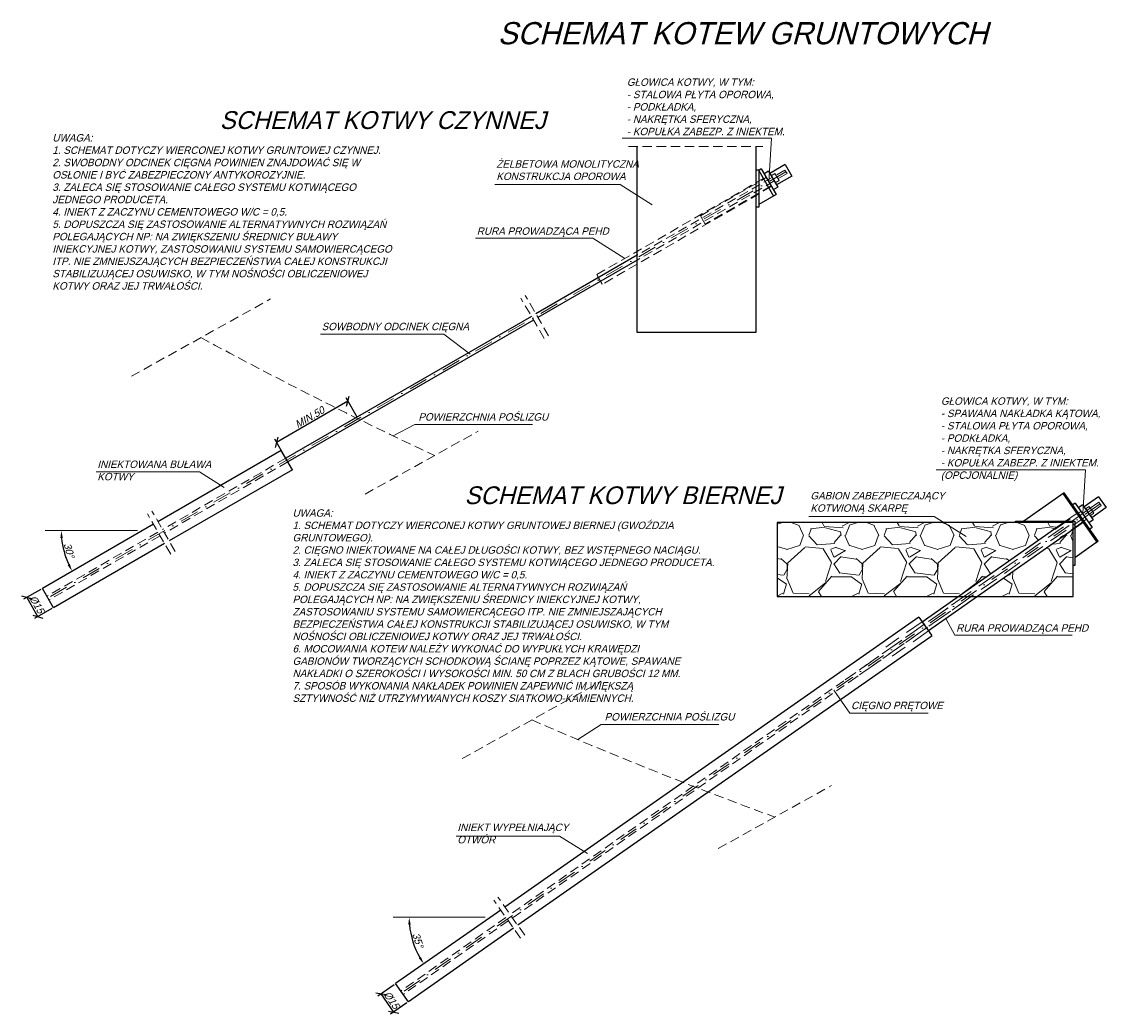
# Model space of a CAD drawing. Header units: millimetres. Extents: x -8866 to 77461, y -114325 to -28406.
# Tile 1 of 37: x -8866 to -8134, y -32214 to -31544. Entities that reach past the tile are written whole.
import ezdxf

# ---------------------------------------------------------------- set-up
doc = ezdxf.new("R2010")
doc.units = ezdxf.units.MM
doc.linetypes.add('DASHDOT', pattern=[25.4, 12.7, -6.35, 0, -6.35])
doc.linetypes.add('DASHED', pattern=[19.05, 12.7, -6.35])
for name, color, linetype, lineweight in [('3', 6, 'DASHED', 13), ('5', 3, 'Continuous', 13), ('6', 2, 'Continuous', 25), ('7', 4, 'DASHDOT', 13), ('8', 1, 'Continuous', 13)]:
    doc.layers.add(name, color=color, linetype=linetype, lineweight=lineweight)
doc.styles.get("Standard").update_dxf_attribs({"font": 'IC-isocp.shx', "oblique": 15})
doc.dimstyles.new('ISO-25', dxfattribs={"dimscale": 2, "dimtxt": 2.5, "dimasz": 2.5, "dimexe": 1.25, "dimexo": 0.625, "dimtad": 1, "dimtxsty": 'Standard', "dimblk": 'OBLIQUE', "dimcen": 2.5, "dimadec": 0, "dimazin": 0, "dimtfac": 1, "dimtmove": 0, "dimatfit": 3, "dimldrblk": 'OBLIQUE', "dimfxl": 1, "dimarcsym": 0})

# ---------------------------------------------------------------- blocks, each defined once
blk = doc.blocks.new('_Oblique')
at = {"color": 0, "linetype": 'ByBlock', "lineweight": -2}
blk.add_line((-0.5, -0.5), (0.5, 0.5), dxfattribs=at)
blk = doc.blocks.new('*D3205')
at = {"layer": '5', "color": 0, "lineweight": -2}
for p, q in [((-8639.73, -31810.78), (-8647.26, -31797.73)), ((-8646.01, -31799.89), (-8694.19, -31827.71)), ((-8687.91, -31838.59), (-8695.44, -31825.54))]:
    blk.add_line(p, q, dxfattribs=at)
at = {"layer": 'Defpoints', "color": 0}
for p in [(-8639.1, -31811.86), (-8694.19, -31827.71), (-8687.29, -31839.68)]:
    blk.add_point(p, dxfattribs=at)
at = {"layer": '5', "color": 0, "lineweight": -2, "xscale": 5, "yscale": 5, "zscale": 5}
for p, rotation in [((-8646.01, -31799.89), 30.00001671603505), ((-8694.19, -31827.71), 210.000016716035)]:
    blk.add_blockref('_Oblique', p, dxfattribs=dict(at, rotation=rotation))
at = {"layer": '5', "color": 0, "insert": (-8671.85, -31810.77), "char_height": 5, "attachment_point": 5, "rotation": 30.00002}
blk.add_mtext('MIN.50', dxfattribs=at)
blk = doc.blocks.new('*D3206')
at = {"layer": '5', "color": 0, "lineweight": -2}
blk.add_arc((-8784.78, -31887.3), 54.85, 185.22512, 204.77481, dxfattribs=at)
at = {"layer": '5', "color": 0}
for points in [[(-8838.56, -31892.26), (-8840.23, -31892.34), (-8839.62, -31887.3)], [(-8835.32, -31910.67), (-8833.84, -31909.9), (-8832.28, -31914.73)]]:
    blk.add_solid(points, dxfattribs=at)
at = {"layer": 'Defpoints', "color": 0}
for p in [(-8777.36, -31883.02), (-8850.45, -31887.3), (-8788.24, -31887.3), (-8838.14, -31899.98), (-8852.4, -31926.34)]:
    blk.add_point(p, dxfattribs=at)
at = {"layer": '5', "color": 0, "insert": (-8834.37, -31900.59), "char_height": 5, "attachment_point": 5, "rotation": 284.99996}
blk.add_mtext('30%%d', dxfattribs=at)
blk = doc.blocks.new('*D3207')
at = {"layer": '5', "color": 0, "lineweight": -2}
for p, q in [((-8853.48, -31926.97), (-8865.1, -31933.68)), ((-8862.94, -31932.43), (-8855.44, -31945.42)), ((-8845.98, -31939.96), (-8857.6, -31946.67))]:
    blk.add_line(p, q, dxfattribs=at)
at = {"layer": 'Defpoints', "color": 0}
for p in [(-8852.4, -31926.34), (-8855.44, -31945.42), (-8844.9, -31939.33)]:
    blk.add_point(p, dxfattribs=at)
at = {"layer": '5', "color": 0, "lineweight": -2, "xscale": 5, "yscale": 5, "zscale": 5}
for p, rotation in [((-8862.94, -31932.43), 119.9999896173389), ((-8855.44, -31945.42), 299.9999896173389)]:
    blk.add_blockref('_Oblique', p, dxfattribs=dict(at, rotation=rotation))
at = {"layer": '5', "color": 0, "insert": (-8856.16, -31937.17), "char_height": 5, "attachment_point": 5, "rotation": 299.99999}
blk.add_mtext('%%C15', dxfattribs=at)
blk = doc.blocks.new('*D3213')
at = {"layer": '5', "color": 0, "lineweight": -2}
blk.add_arc((-8549.76, -32148.36), 54.92, 185.2549, 209.78146, dxfattribs=at)
at = {"layer": '5', "color": 0}
for points in [[(-8603.62, -32153.35), (-8605.28, -32153.42), (-8604.68, -32148.39)], [(-8598.13, -32176.08), (-8596.72, -32175.19), (-8594.75, -32179.85)]]:
    blk.add_solid(points, dxfattribs=at)
at = {"layer": 'Defpoints', "color": 0}
for p in [(-8615.49, -32148.4), (-8549.76, -32148.36), (-8542.81, -32143.48), (-8601.88, -32165.67), (-8613.78, -32193.18)]:
    blk.add_point(p, dxfattribs=at)
at = {"layer": '5', "color": 0, "insert": (-8598.8, -32163.83), "char_height": 5, "attachment_point": 5, "rotation": 287.51818}
blk.add_mtext('35%%d', dxfattribs=at)
blk = doc.blocks.new('*D3214')
at = {"layer": '5', "color": 0, "lineweight": -2}
for p, q in [((-8614.81, -32193.9), (-8625.8, -32201.6)), ((-8623.75, -32200.16), (-8615.15, -32212.45)), ((-8606.2, -32206.19), (-8617.2, -32213.89))]:
    blk.add_line(p, q, dxfattribs=at)
at = {"layer": 'Defpoints', "color": 0}
for p in [(-8613.78, -32193.18), (-8605.18, -32205.47), (-8615.15, -32212.45)]:
    blk.add_point(p, dxfattribs=at)
at = {"layer": '5', "color": 0, "lineweight": -2, "xscale": 5, "yscale": 5, "zscale": 5}
for p, rotation in [((-8623.75, -32200.16), 124.9999896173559), ((-8615.15, -32212.45), 304.9999896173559)]:
    blk.add_blockref('_Oblique', p, dxfattribs=dict(at, rotation=rotation))
at = {"layer": '5', "color": 0, "insert": (-8616.59, -32204.3), "char_height": 5, "attachment_point": 5, "rotation": 304.99999}
blk.add_mtext('%%C15', dxfattribs=at)

msp = doc.modelspace()

# ---------------------------------------------------------------- hatches: boundary and pattern name
at = {"layer": '8'}
h = msp.add_hatch(dxfattribs=at)
h.set_pattern_fill('GRAVL1', color=256, scale=2, style=0)
h.set_pattern_definition([(228.0128, (-43619.168, 28256.3118), (-406.3999102, -457.20006815), [6.83443, -676.60967]), (184.9697, (-43623.74, 28251.2318), (609.60005342, 50.799558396), [11.728094, -1161.08099]), (132.5104, (-43635.424, 28250.2158), (507.99952849, -558.80044063), [8.26963, -818.694426]), (267.2737, (-43655.236, 28237.5158), (50.7997977, 1016.000014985), [10.68009, -1057.328746]), (292.8337, (-43655.744, 28226.8478), (-254.0005032, 609.59981772), [10.472674, -1036.79615]), (357.2737, (-43651.68, 28217.1958), (-1016.000014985, 50.7997977), [10.68009, -1057.328746]), (37.6942, (-43641.012, 28216.6878), (-660.400373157, -507.99951258), [14.123873, -1398.26233]), (72.2553, (-43629.836, 28225.3238), (355.600546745, 1117.599808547), [13.33439, -1320.105107]), (121.4296, (-43625.772, 28238.0238), (-406.4004183, 660.39974785), [10.71626, -1060.91091]), (175.2364, (-43631.36, 28247.1678), (558.80004807, -50.79956986), [12.234266, -599.47876]), (222.3974, (-43643.5521, 28248.1838), (-609.600373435, -558.799597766), [15.82156, -1566.33545]), (138.8141, (-43604.944, 28237.008), (-355.6001497, 304.79986352), [5.40009, -534.611275]), (171.4692, (-43609.008, 28240.5638), (660.39991287, -101.60040183), [10.27364, -1017.09276]), (225, (-43619.168, 28242.088), (-7e-15, -50.800016), [7.184187, -64.657834]), (203.1986, (-43622.724, 28248.184), (253.9999863, 101.6000673), [3.868826, -383.012442]), (291.8014, (-43626.28, 28246.66), (-50.7999955, 152.4000139), [5.471312, -268.09507]), (30.9638, (-43624.248, 28241.58), (152.3998995, 101.6001262), [8.886393, -287.32597]), (161.5651, (-43616.628, 28246.152), (101.600022, -50.799919), [6.425743, -154.21798]), (16.3895, (-43655.744, 28246.6598), (508.00011168, 152.39962966), [9.00176, -891.176526]), (70.3462, (-43647.108, 28249.1998), (-203.19975857, -558.80010849), [7.55198, -747.644326]), (293.1986, (-43616.628, 28256.312), (-101.6000673, 253.9999863), [7.737602, -379.143666]), (343.6105, (-43613.58, 28249.1998), (-508.00011168, 152.39962966), [9.00176, -891.176526]), (339.444, (-43655.744, 28215.164), (-254.0000937, 101.5997966), [8.680704, -425.3547]), (294.7751, (-43647.616, 28212.1158), (-253.99960321, 558.80017383), [7.273442, -720.071864]), (66.8014, (-43616.12, 28205.512), (101.6000673, 253.9999863), [7.737602, -379.143666]), (17.354, (-43613.072, 28212.6238), (-660.40010257, -203.19972071), [8.515655, -843.04754]), (69.444, (-43641.012, 28205.512), (-101.5997966, -254.0000937), [4.340352, -429.69505]), (101.3099, (-43619.168, 28205.512), (-50.7998797, 203.2000382), [2.590292, -256.439873]), (165.9638, (-43619.676, 28208.052), (152.4000277, -50.7999013), [10.472674, -198.98106]), (186.009, (-43629.836, 28210.5918), (507.99998735, 50.79996533), [9.70534, -960.82729]), (303.6901, (-43624.248, 28237.008), (-50.8000678, 101.5999775), [7.326478, -175.835513]), (353.1572, (-43620.184, 28230.9118), (863.599967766, -101.600406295), [12.791135, -1266.3202]), (60.9454, (-43607.484, 28229.388), (-203.20000138, -355.60001954), [5.230165, -517.78784]), (90, (-43604.944, 28233.96), (-50.8, 50.8), [3.048, -47.752]), (120.2564, (-43630.852, 28212.1158), (203.19974025, -355.60012476), [7.05734, -698.678816]), (48.0128, (-43634.408, 28218.2118), (406.3999102, 457.20006815), [13.668858, -669.77524]), (0, (-43625.264, 28228.37), (50.8, 50.8), [13.208, -37.592]), (325.3048, (-43612.056, 28228.3718), (-507.99970836, 355.60043737), [8.03219, -795.18632]), (254.0546, (-43605.452, 28223.8), (-50.7999944, -203.2000064), [7.39658, -362.433006]), (207.646, (-43607.484, 28216.6878), (-965.199787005, -508.00039183), [12.042902, -1192.24928]), (175.4261, (-43618.152, 28211.0998), (-660.40002836, 50.7997359), [12.74059, -1261.31696])])
h.paths.add_polyline_path([(-8356.106, -31931.869), (-8234.001, -31931.869), (-8162.635, -31881.869), (-8195.106, -31881.869), (-8356.106, -31881.869)])
h.paths.add_polyline_path([(-8156.106, -31931.869), (-8156.106, -31886.45), (-8220.932, -31931.869)])

# ---------------------------------------------------------------- linework, layer by layer
for p, q in [((-8368.588, -31643.831), (-8370.588, -31643.831)), ((-8370.588, -31643.831), (-8370.588, -31668.831)), ((-8366.856, -31643.129), (-8368.588, -31644.129)), ((-8368.588, -31643.831), (-8368.588, -31668.831)), ((-8368.588, -31644.129), (-8358.588, -31661.45)), ((-8366.856, -31643.129), (-8356.856, -31660.45)), ((-8361.95, -31644.627), (-8364.981, -31646.377)), ((-8361.95, -31644.627), (-8355.7, -31655.452)), ((-8355.7, -31655.452), (-8358.731, -31657.202)), ((-8356.856, -31660.45), (-8368.588, -31667.223)), ((-8368.588, -31668.831), (-8370.588, -31668.831)), ((-8691.021, -31833.172), (-8774.33, -31881.271)), ((-8683.535, -31846.171), (-8691.035, -31833.181)), ((-8683.521, -31846.163), (-8766.83, -31894.261)), ((-8162.204, -31861.727), (-8189.566, -31880.869)), ((-8140.09, -31895.074), (-8163.024, -31862.308)), ((-8139.271, -31894.5), (-8162.205, -31861.734)), ((-8138.988, -31864.394), (-8148.818, -31871.276)), ((-8138.988, -31864.394), (-8133.826, -31871.766)), ((-8154.84, -31868.779), (-8156.478, -31869.926)), ((-8154.84, -31868.779), (-8143.368, -31885.162)), ((-8149.822, -31869.843), (-8152.689, -31871.85)), ((-8149.822, -31869.843), (-8142.652, -31880.082)), ((-8133.826, -31871.766), (-8143.656, -31878.649)), ((-8777.361, -31883.021), (-8852.396, -31926.343)), ((-8142.652, -31880.082), (-8145.519, -31882.09)), ((-8143.368, -31885.162), (-8145.007, -31886.309)), ((-8769.861, -31896.011), (-8844.896, -31939.333)), ((-8139.27, -31894.502), (-8155.106, -31905.59)), ((-8139.271, -31894.5), (-8140.754, -31895.539)), ((-8844.896, -31939.333), (-8852.396, -31926.343)), ((-8260.347, -31945.703), (-8539.941, -32141.477)), ((-8251.54, -31958.311), (-8531.337, -32153.764)), ((-8542.808, -32143.485), (-8613.782, -32193.181)), ((-8534.204, -32155.772), (-8605.178, -32205.468)), ((-8605.178, -32205.468), (-8613.782, -32193.181))]:
    msp.add_line(p, q)
msp.add_lwpolyline([(-8195.106, -31880.869), (-8155.106, -31880.869), (-8155.106, -31910.869), (-8156.106, -31910.869), (-8156.106, -31881.869), (-8195.106, -31881.869), (-8195.106, -31880.869)])
at = {"layer": '3', "ltscale": 0.5}
for p, q in [((-8456.569, -31627.897), (-8365.762, -31627.897)), ((-8350.865, -31643.827), (-8359.525, -31648.827)), ((-8349.465, -31646.252), (-8350.865, -31643.827)), ((-8477.956, -31714.489), (-8363.731, -31648.542)), ((-8359.525, -31648.827), (-8450.588, -31701.402)), ((-8358.125, -31651.252), (-8450.588, -31704.635)), ((-8408.009, -31674.683), (-8363.481, -31648.975)), ((-8357.602, -31646.158), (-8360.2, -31647.658)), ((-8349.465, -31646.252), (-8358.125, -31651.252)), ((-8357.602, -31646.158), (-8354.852, -31650.921)), ((-8354.852, -31650.921), (-8357.45, -31652.421)), ((-8359.981, -31655.037), (-8474.206, -31720.984)), ((-8360.231, -31654.604), (-8404.759, -31680.312)), ((-8404.759, -31680.312), (-8408.009, -31674.683)), ((-8474.206, -31720.984), (-8477.956, -31714.489)), ((-8792.268, -31783.09), (-8698.354, -31730.916)), ((-8513.517, -31757.548), (-8529.276, -31730.253)), ((-8510.486, -31755.798), (-8526.245, -31728.503)), ((-8634.473, -31862.693), (-8557.954, -31820.183)), ((-8687.985, -31838.463), (-8771.28, -31886.554)), ((-8686.585, -31840.888), (-8769.88, -31888.979)), ((-8765.732, -31903.164), (-8781.491, -31875.869)), ((-8762.701, -31901.414), (-8778.459, -31874.119)), ((-8774.311, -31888.304), (-8849.346, -31931.625)), ((-8772.911, -31890.729), (-8847.946, -31934.05)), ((-8233.107, -31934.077), (-8536.442, -32146.474)), ((-8232.826, -31937.298), (-8534.836, -32148.767)), ((-8568.82, -32041.24), (-8474.906, -31989.066)), ((-8395.989, -32101.955), (-8319.47, -32059.445)), ((-8526.6, -32160.529), (-8544.678, -32134.712)), ((-8529.467, -32162.537), (-8547.545, -32136.719)), ((-8539.309, -32148.481), (-8610.283, -32198.178)), ((-8537.703, -32150.775), (-8608.677, -32200.471))]:
    msp.add_line(p, q, dxfattribs=at)
at = {"layer": '3'}
for p, q in [((-8474.206, -31720.984), (-8477.956, -31714.489)), ((-8145.357, -31870.989), (-8147.815, -31872.71)), ((-8138.849, -31868.08), (-8147.04, -31873.816)), ((-8137.243, -31870.374), (-8145.434, -31876.109)), ((-8145.357, -31870.989), (-8142.202, -31875.495)), ((-8137.243, -31870.374), (-8138.849, -31868.08)), ((-8147.04, -31873.816), (-8310.142, -31988.007)), ((-8145.434, -31876.109), (-8304.562, -31987.519)), ((-8168.61, -31886.66), (-8150.968, -31874.308)), ((-8162.635, -31881.869), (-8152.893, -31875.045)), ((-8142.202, -31875.495), (-8144.66, -31877.215)), ((-8147.24, -31879.632), (-8164.881, -31891.985)), ((-8156.106, -31886.45), (-8148.592, -31881.189)), ((-8258.257, -31948.907), (-8282.763, -31966)), ((-8253.955, -31955.05), (-8278.468, -31972.149))]:
    msp.add_line(p, q, dxfattribs=at)
at = {"layer": '3', "ltscale": 0.5}
for centre, start, end in [((-7315.797, -29119.488), 241.542627, 244.91855), ((-7327.663, -29263.083), 246.542627, 249.91855)]:
    msp.add_arc(centre, 3000, start, end, dxfattribs=at)
at = {"layer": '5'}
for p, q in [((-8360.008, -31622.374), (-8460.769, -31622.374)), ((-8360.008, -31622.374), (-8361.856, -31651.789)), ((-8462.144, -31653.676), (-8546.907, -31653.676)), ((-8462.144, -31653.676), (-8440.596, -31667.306)), ((-8480.556, -31689.92), (-8559.823, -31689.92)), ((-8480.556, -31689.92), (-8459.008, -31703.55)), ((-8581.219, -31754.605), (-8664.563, -31754.605)), ((-8581.219, -31754.605), (-8563.546, -31768.235)), ((-8600.744, -31815.668), (-8615.42, -31823.37)), ((-8521.322, -31815.668), (-8600.744, -31815.668)), ((-8746.247, -31847.647), (-8816.024, -31847.647)), ((-8746.247, -31847.647), (-8729.704, -31858.111)), ((-8147.916, -31846.363), (-8248.676, -31846.363)), ((-8147.916, -31846.363), (-8149.764, -31875.779)), ((-8250.051, -31877.665), (-8334.815, -31877.665)), ((-8250.051, -31877.665), (-8228.504, -31891.296)), ((-8850.449, -31887.304), (-8788.244, -31887.304)), ((-8236.066, -31957.87), (-8242.158, -31946.741)), ((-8156.798, -31957.87), (-8236.066, -31957.87)), ((-8306.938, -32010.479), (-8317.743, -31995.048)), ((-8254.161, -32010.479), (-8306.938, -32010.479)), ((-8475.011, -32018.15), (-8490.774, -32028.436)), ((-8395.589, -32018.15), (-8475.011, -32018.15)), ((-8503.104, -32093.636), (-8572.881, -32093.636)), ((-8503.104, -32093.636), (-8484.278, -32105.349)), ((-8615.494, -32148.397), (-8553.289, -32148.397))]:
    msp.add_line(p, q, dxfattribs=at)
at = {"layer": '6'}
for p, q in [((-8350.683, -31640.142), (-8361.075, -31646.142)), ((-8350.683, -31640.142), (-8346.183, -31647.937)), ((-8346.183, -31647.937), (-8356.575, -31653.937)), ((-8450.588, -31701.402), (-8519.066, -31740.938)), ((-8450.588, -31704.635), (-8517.666, -31743.363)), ((-8522.097, -31742.688), (-8687.985, -31838.463)), ((-8520.697, -31745.113), (-8686.585, -31840.888)), ((-8258.178, -31948.808), (-8162.635, -31881.869)), ((-8156.106, -31886.45), (-8253.884, -31954.956)), ((-8260.391, -31945.64), (-8251.801, -31957.937))]:
    msp.add_line(p, q, dxfattribs=at)
for points in [[(-8450.588, -31753.498), (-8450.588, -31653.498), (-8450.588, -31627.897)], [(-8370.588, -31627.897), (-8370.588, -31753.498), (-8450.588, -31753.498)]]:
    msp.add_lwpolyline(points, dxfattribs=at)
msp.add_lwpolyline([(-8356.106, -31931.869), (-8156.106, -31931.869), (-8156.106, -31881.869), (-8356.106, -31881.869)], close=True, dxfattribs=at)
at = {"layer": '7'}
for p, q in [((-8350.165, -31645.039), (-8854.327, -31936.117)), ((-8137.979, -31869.176), (-8614.853, -32203.087))]:
    msp.add_line(p, q, dxfattribs=at)

# ---------------------------------------------------------------- texts
at = {"width": 747.32241, "attachment_point": 2}
for s, insert, char_height in [('\\pxt49.9667;SCHEMAT KOTEW GRUNTOWYCH', (-8379.404, -31543.96), 15), ('\\pxt62.458375;SCHEMAT KOTWY CZYNNEJ', (-8622.521, -31604.128), 12), ('\\pxt62.458375;SCHEMAT KOTWY BIERNEJ', (-8460.303, -31857.439), 12)]:
    msp.add_mtext(s, dxfattribs=dict(at, insert=insert, char_height=char_height))
at = {"layer": '5', "char_height": 5, "attachment_point": 1}
for s, insert, width in [('\\pxt49.9667;{\\Fic-isocp.shx|c1;GŁOWICA KOTWY, W TYM:\\P- STALOWA PŁYTA OPOROWA,\\P- PODKŁADKA,\\P- NAKRĘTKA SFERYCZNA,\\P- KOPUŁKA ZABEZP. Z INIEKTEM.}', (-8457.639, -31581.995), 149.80651), ('\\pxt49.9667;{\\Fic-isocp.shx|c1;UWAGA: \\P1. SCHEMAT DOTYCZY WIERCONEJ KOTWY GRUNTOWEJ CZYNNEJ.\\P2. SWOBODNY ODCINEK CIĘGNA POWINIEN ZNAJDOWAĆ SIĘ W OSŁONIE I BYĆ ZABEZPIECZONY ANTYKOROZYJNIE.\\P3. ZALECA SIĘ STOSOWANIE CAŁEGO SYSTEMU KOTWIĄCEGO JEDNEGO PRODUCETA.\\P4. INIEKT Z ZACZYNU CEMENTOWEGO W/C = 0,5.\\P5. DOPUSZCZA SIĘ ZASTOSOWANIE ALTERNATYWNYCH ROZWIĄZAŃ POLEGAJĄCYCH NP: NA ZWIĘKSZENIU ŚREDNICY BUŁAWY INIEKCYJNEJ KOTWY, ZASTOSOWANIU SYSTEMU SAMOWIERCĄCEGO ITP. NIE ZMNIEJSZAJĄCYCH BEZPIECZEŃSTWA CAŁEJ KONSTRUKCJI STABILIZUJĄCEJ OSUWISKO, W TYM NOŚNOŚCI OBLICZENIOWEJ KOTWY ORAZ JEJ TRWAŁOŚCI.}', (-8845.636, -31619.584), 229.85841), ('\\pxt49.9667;{\\Fic-isocp.shx|c1;ŻELBETOWA MONOLITYCZNA KONSTRUKCJA OPOROWA}', (-8545.761, -31637.247), 104.25509), ('\\pxt49.9667;\\C256;RURA PROWADZĄCA PEHD', (-8558.999, -31682.589), 149.80651), ('\\pxt49.9667;{\\Fic-isocp.shx|c1;SOWBODNY ODCINEK CIĘGNA}', (-8663.8, -31746.969), 149.80651), ('\\pxt49.9667;{\\Fic-isocp.shx|c1;GŁOWICA KOTWY, W TYM:\\P- SPAWANA NAKŁADKA KĄTOWA,\\P- STALOWA PŁYTA OPOROWA,\\P- PODKŁADKA,\\P- NAKRĘTKA SFERYCZNA,\\P- KOPUŁKA ZABEZP. Z INIEKTEM. (OPCJONALNIE)}', (-8245.547, -31797.337), 149.80651), ('\\pxt199.8567;POWIERZCHNIA POŚLIZGU', (-8598.416, -31808.031), 149.80651), ('\\pxt49.9667;{\\Fic-isocp.shx|c1;INIEKTOWANA BUŁAWA KOTWY }', (-8815.26, -31840.011), 80.60718), ('\\pxt49.9667;{\\Fic-isocp.shx|c1;GABION ZABEZPIECZAJĄCY KOTWIONĄ SKARPĘ }', (-8333.669, -31861.237), 104.25509), ('\\pxt49.9667;{\\Fic-isocp.shx|c1;UWAGA: \\P1. SCHEMAT DOTYCZY WIERCONEJ KOTWY GRUNTOWEJ BIERNEJ (GWOŹDZIA GRUNTOWEGO).\\P2. CIĘGNO INIEKTOWANE NA CAŁEJ DŁUGOŚCI KOTWY, BEZ WSTĘPNEGO NACIĄGU.\\P3. ZALECA SIĘ STOSOWANIE CAŁEGO SYSTEMU KOTWIĄCEGO JEDNEGO PRODUCETA.\\P4. INIEKT Z ZACZYNU CEMENTOWEGO W/C = 0,5.\\P5. DOPUSZCZA SIĘ ZASTOSOWANIE ALTERNATYWNYCH ROZWIĄZAŃ POLEGAJĄCYCH NP: NA ZWIĘKSZENIU ŚREDNICY INIEKCYJNEJ KOTWY, ZASTOSOWANIU SYSTEMU SAMOWIERCĄCEGO ITP. NIE ZMNIEJSZAJĄCYCH BEZPIECZEŃSTWA CAŁEJ KONSTRUKCJI STABILIZUJĄCEJ OSUWISKO, W TYM NOŚNOŚCI OBLICZENIOWEJ KOTWY ORAZ JEJ TRWAŁOŚCI.\\P6. MOCOWANIA KOTEW NALEŻY WYKONAĆ DO WYPUKŁYCH KRAWĘDZI GABIONÓW TWORZĄCYCH SCHODKOWĄ ŚCIANĘ POPRZEZ KĄTOWE, SPAWANE NAKŁADKI O SZEROKOŚCI I WYSOKOŚCI MIN. 50 CM Z BLACH GRUBOŚCI 12 MM. \\P7. SPOSÓB WYKONANIA NAKŁADEK POWINIEN ZAPEWNIĆ IM WIĘKSZĄ SZTYWNOŚĆ NIŻ UTRZYMYWANYCH KOSZY SIATKOWO-KAMIENNYCH.}', (-8683.418, -31872.895), 272.05193), ('\\pxt49.9667;\\C256;RURA PROWADZĄCA PEHD', (-8235.241, -31950.539), 149.80651), ('\\pxt49.9667;{\\Fic-isocp.shx|c1;CIĘGNO PRĘTOWE}', (-8306.174, -32002.843), 149.80651), ('\\pxt199.8567;POWIERZCHNIA POŚLIZGU', (-8472.683, -32010.513), 149.80651), ('\\pxt49.9667;{\\Fic-isocp.shx|c1;INIEKT WYPEŁNIAJĄCY OTWÓR }', (-8572.117, -32085.141), 80.60718)]:
    msp.add_mtext(s, dxfattribs=dict(at, insert=insert, width=width))

# ---------------------------------------------------------------- dimensions: what is measured, and where the dimension line sits
at = {"layer": '5'}
dim = msp.add_linear_dim(base=(-8694.195, -31827.708), p1=(-8639.104, -31811.858), p2=(-8687.285, -31839.676), angle=210.000017, text='MIN.50', dimstyle='ISO-25', override={"dimtmove": 1}, dxfattribs=at)
dim.commit()
dim.dimension.update_dxf_attribs({"geometry": '*D3205', "text_midpoint": (-8670.104, -31813.799), "dimtype": 161})
for base, line1, line2, picture, middle in [((-8838.14, -31899.977), ((-8777.361, -31883.021), (-8852.396, -31926.343)), ((-8850.449, -31887.304), (-8788.244, -31887.304)), '*D3206', (-8834.373, -31900.592)), ((-8601.878, -32165.673), ((-8542.808, -32143.485), (-8613.782, -32193.181)), ((-8615.494, -32148.397), (-8549.764, -32148.355)), '*D3213', (-8598.795, -32163.832))]:
    dim = msp.add_angular_dim_2l(base=base, line1=line1, line2=line2, dimstyle='ISO-25', override={"dimtxsty": 'Standard', "dimsah": 1, "dimtmove": 1}, dxfattribs=at)
    dim.commit()
    dim.dimension.update_dxf_attribs({"geometry": picture, "text_midpoint": middle})
for p1, p2, picture, middle in [((-8852.396, -31926.343), (-8844.896, -31939.333), '*D3207', (-8856.158, -31937.175)), ((-8613.782, -32193.181), (-8605.178, -32205.468), '*D3214', (-8616.585, -32204.3))]:
    dim = msp.add_aligned_dim(p1=p1, p2=p2, distance=-12.174, text='%%C<>', dimstyle='ISO-25', override={"dimtmove": 1}, dxfattribs=at)
    dim.commit()
    dim.dimension.update_dxf_attribs({"geometry": picture, "text_midpoint": middle})

doc.saveas('drawing.dxf')
